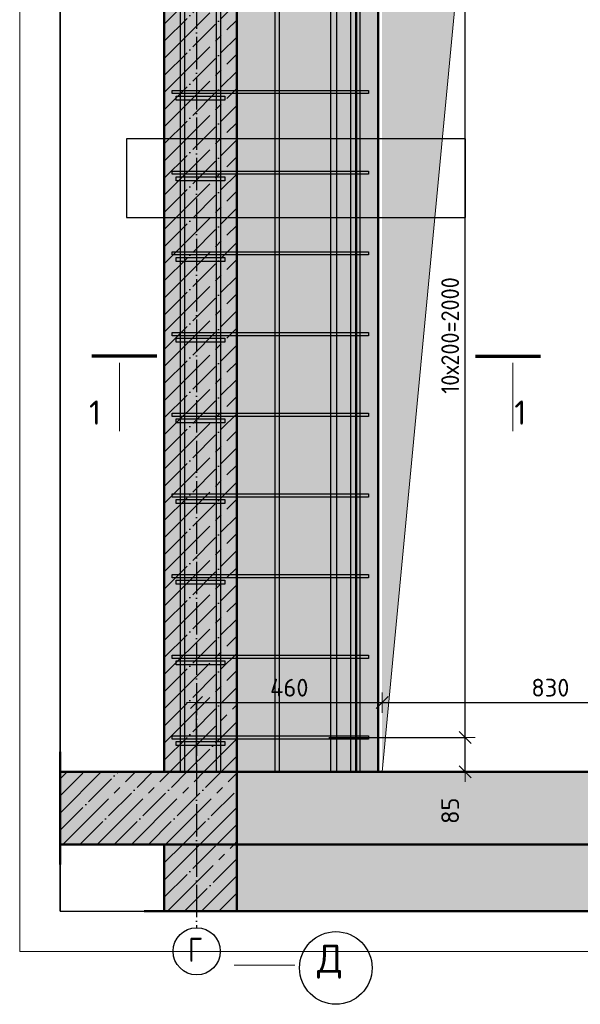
# Model space of a CAD drawing. Header units: millimetres. Extents: x -30645 to 44626, y 46540 to 77351.
# Tile 68 of 84: x 32995 to 34385, y 71909 to 74349. Entities that reach past the tile are written whole.
import ezdxf

# ---------------------------------------------------------------- set-up
doc = ezdxf.new("R2010")
doc.units = ezdxf.units.MM
doc.header["$PDMODE"] = 65
doc.linetypes.add('______11', pattern=[100, 80, -10, 0, -10])
doc.linetypes.add('______5', pattern=[220, 160, -20, 20, -20])
for name, color, linetype, lineweight in [('Standard', 7, 'Continuous', 25), ('Арм.стержн. Арматура края', 96, 'Continuous', 35), ('Арм.стержн. вертикальными 1', 22, 'Continuous', 35), ('Арм.стержн. Доп. арматура', 180, 'Continuous', 35), ('Арм.стержн. Хомут', 240, 'Continuous', 35), ('Размерная линия_ общее', 7, 'Continuous', 13), ('Фундамент (1)', 7, 'Continuous', 35)]:
    doc.layers.add(name, color=color, linetype=linetype, lineweight=lineweight)
doc.layers.add('Осевая линия_ общее', color=7, linetype='______5', lineweight=13, true_color=0xa0a0a0)
doc.styles.add('ISOCPEUR', font='ISOCPEUR')
doc.dimstyles.new('DIMSTYLE_3', dxfattribs={"dimtxt": 44, "dimasz": 50, "dimexe": 0, "dimexo": 0, "dimgap": 22, "dimtad": 2, "dimdec": 0, "dimrnd": 5, "dimzin": 12, "dimdsep": 46, "dimtxsty": 'ISOCPEUR', "dimblk1": 'ALL_ML_STRICH', "dimblk2": 'ALL_ML_STRICH', "dimsah": 1, "dimcen": 0, "dimclrd": 7, "dimclre": 256, "dimclrt": 7, "dimadec": 0, "dimazin": 0, "dimtfac": 1, "dimtdec": 0, "dimtix": 1, "dimtmove": 2, "dimatfit": 3, "dimfxl": 0, "dimtzin": 0, "dimlwd": 0, "dimlwe": -3, "dimarcsym": 0})
doc.dimstyles.new('DIMSTYLE_8', dxfattribs={"dimtxt": 44, "dimasz": 50, "dimexe": 0, "dimexo": 0, "dimgap": 22, "dimtad": 2, "dimdec": 0, "dimrnd": 5, "dimzin": 12, "dimdsep": 46, "dimtxsty": 'ISOCPEUR', "dimblk1": 'ALL_ML_STRICH', "dimblk2": 'ALL_ML_STRICH', "dimsah": 1, "dimcen": 0, "dimclrd": 7, "dimclre": 256, "dimclrt": 7, "dimadec": 0, "dimazin": 0, "dimtfac": 1, "dimtdec": 0, "dimtix": 1, "dimtmove": 2, "dimatfit": 3, "dimfxl": 0, "dimtvp": 1.2, "dimtzin": 0, "dimlwd": 0, "dimlwe": -3, "dimarcsym": 0})

# ---------------------------------------------------------------- blocks, each defined once
blk = doc.blocks.new('ALL_ML_STRICH')
at = {"color": 0, "linetype": 'ByBlock', "lineweight": -2}
for p, q in [((0, -0.5), (0, 0.5)), ((-1, 0), (0.5, 0)), ((-0.3, -0.3), (0.3, 0.3))]:
    blk.add_line(p, q, dxfattribs=at)
blk = doc.blocks.new('*D42')
at = {"layer": 'DEFPOINTS', "color": 7, "linetype": 'Continuous', "lineweight": 13, "transparency": 33554687}
for p in [(33433.1, 72656.6), (33893.1, 72653.3), (33433.1, 72485)]:
    blk.add_point(p, dxfattribs=at)
at = {"layer": 'Размерная линия_ общее', "color": 253, "linetype": 'Continuous', "lineweight": -2, "true_color": 0xa0a0a0, "transparency": 33554687}
for p, q in [((33433.1, 72505), (33433.1, 72656.6)), ((33893.1, 72656.6), (33893.1, 72656.6))]:
    blk.add_line(p, q, dxfattribs=at)
at = {"layer": 'Размерная линия_ общее', "color": 7, "linetype": 'Continuous', "lineweight": -2, "transparency": 33554687}
blk.add_line((33433.1, 72656.6), (33893.1, 72656.6), dxfattribs=at)
at = {"layer": 'Размерная линия_ общее', "color": 7, "linetype": 'Continuous', "lineweight": 13, "transparency": 33554687, "xscale": 50, "yscale": 50, "zscale": 50, "rotation": 180}
blk.add_blockref('ALL_ML_STRICH', (33433.1, 72656.6), dxfattribs=at)
at = {"layer": 'Размерная линия_ общее', "color": 7, "linetype": 'Continuous', "lineweight": 13, "transparency": 33554687, "xscale": 50, "yscale": 50, "zscale": 50}
blk.add_blockref('ALL_ML_STRICH', (33893.1, 72656.6), dxfattribs=at)
at = {"layer": 'Размерная линия_ общее', "color": 7, "linetype": 'Continuous', "lineweight": 13, "transparency": 33554687, "insert": (33663.1, 72693.6), "char_height": 44, "width": 132, "attachment_point": 5, "style": 'ISOCPEUR'}
blk.add_mtext('\\A1;{460}', dxfattribs=at)
blk = doc.blocks.new('*D43')
at = {"layer": 'DEFPOINTS', "color": 7, "linetype": 'Continuous', "lineweight": 13, "transparency": 33554687}
for p in [(33893.1, 72656.6), (33893.1, 72653.3), (34723.1, 72485)]:
    blk.add_point(p, dxfattribs=at)
at = {"layer": 'Размерная линия_ общее', "color": 253, "linetype": 'Continuous', "lineweight": -2, "true_color": 0xa0a0a0, "transparency": 33554687}
for p, q in [((33893.1, 72656.6), (33893.1, 72656.6)), ((34723.1, 72505), (34723.1, 72656.6))]:
    blk.add_line(p, q, dxfattribs=at)
at = {"layer": 'Размерная линия_ общее', "color": 7, "linetype": 'Continuous', "lineweight": -2, "transparency": 33554687}
blk.add_line((33893.1, 72656.6), (34723.1, 72656.6), dxfattribs=at)
at = {"layer": 'Размерная линия_ общее', "color": 7, "linetype": 'Continuous', "lineweight": 13, "transparency": 33554687, "xscale": 50, "yscale": 50, "zscale": 50, "rotation": 180}
blk.add_blockref('ALL_ML_STRICH', (33893.1, 72656.6), dxfattribs=at)
at = {"layer": 'Размерная линия_ общее', "color": 7, "linetype": 'Continuous', "lineweight": 13, "transparency": 33554687, "xscale": 50, "yscale": 50, "zscale": 50}
blk.add_blockref('ALL_ML_STRICH', (34723.1, 72656.6), dxfattribs=at)
at = {"layer": 'Размерная линия_ общее', "color": 7, "linetype": 'Continuous', "lineweight": 13, "transparency": 33554687, "insert": (34310.3, 72693.6), "char_height": 44, "width": 132, "attachment_point": 5, "style": 'ISOCPEUR'}
blk.add_mtext('\\A1;{830}', dxfattribs=at)
blk = doc.blocks.new('*D49')
at = {"layer": 'DEFPOINTS', "color": 7, "linetype": 'Continuous', "lineweight": 13, "transparency": 33554687}
for p in [(33741.1, 72570), (33893.1, 72485), (34098.9, 72485)]:
    blk.add_point(p, dxfattribs=at)
at = {"layer": 'Размерная линия_ общее', "color": 253, "linetype": 'Continuous', "lineweight": -2, "true_color": 0xa0a0a0, "transparency": 33554687}
for p, q in [((33761.1, 72570), (34098.9, 72570)), ((33913.1, 72485), (34098.9, 72485))]:
    blk.add_line(p, q, dxfattribs=at)
at = {"layer": 'Размерная линия_ общее', "color": 7, "linetype": 'Continuous', "lineweight": -2, "transparency": 33554687}
blk.add_line((34098.9, 72485), (34098.9, 72570), dxfattribs=at)
at = {"layer": 'Размерная линия_ общее', "color": 7, "linetype": 'Continuous', "lineweight": 13, "transparency": 33554687, "xscale": 50, "yscale": 50, "zscale": 50}
for p, rotation in [((34098.9, 72570), 90), ((34098.9, 72485), 270)]:
    blk.add_blockref('ALL_ML_STRICH', p, dxfattribs=dict(at, rotation=rotation))
at = {"layer": 'Размерная линия_ общее', "color": 7, "linetype": 'Continuous', "lineweight": 13, "transparency": 33554687, "insert": (34061.8, 72388.6), "char_height": 44, "width": 88, "attachment_point": 5, "rotation": 90, "style": 'ISOCPEUR'}
blk.add_mtext('\\A1;{85}', dxfattribs=at)
blk = doc.blocks.new('*D50')
at = {"layer": 'DEFPOINTS', "color": 7, "linetype": 'Continuous', "lineweight": 13, "transparency": 33554687}
for p in [(33712.9, 74570), (33741.1, 72570), (34098.9, 72570)]:
    blk.add_point(p, dxfattribs=at)
at = {"layer": 'Размерная линия_ общее', "color": 253, "linetype": 'Continuous', "lineweight": -2, "true_color": 0xa0a0a0, "transparency": 33554687}
for p, q in [((33732.9, 74570), (34098.9, 74570)), ((33761.1, 72570), (34098.9, 72570))]:
    blk.add_line(p, q, dxfattribs=at)
at = {"layer": 'Размерная линия_ общее', "color": 7, "linetype": 'Continuous', "lineweight": -2, "transparency": 33554687}
blk.add_line((34098.9, 72570), (34098.9, 74570), dxfattribs=at)
at = {"layer": 'Размерная линия_ общее', "color": 7, "linetype": 'Continuous', "lineweight": 13, "transparency": 33554687, "xscale": 50, "yscale": 50, "zscale": 50}
for p, rotation in [((34098.9, 74570), 90), ((34098.9, 72570), 270)]:
    blk.add_blockref('ALL_ML_STRICH', p, dxfattribs=dict(at, rotation=rotation))
at = {"layer": 'Размерная линия_ общее', "color": 7, "linetype": 'Continuous', "lineweight": 13, "transparency": 33554687, "insert": (34039.9, 73422), "char_height": 44, "width": 2.2, "attachment_point": 1, "rotation": 90, "line_spacing_factor": 0.60241, "style": 'ISOCPEUR'}
blk.add_mtext('\\W0.91;10х200=2000', dxfattribs=at)

msp = doc.modelspace()

# ---------------------------------------------------------------- hatches: boundary and pattern name
at = {"linetype": '______5', "lineweight": -3, "transparency": 33554687}
msp.add_hatch(color=9, dxfattribs=at).paths.add_polyline_path([(33533.1, 72305), (33533.1, 72485), (33094.8, 72485), (33094.8, 72305)])
at = {"linetype": 'Continuous', "lineweight": 13, "transparency": 33554687}
msp.add_hatch(color=7, dxfattribs=at).paths.add_polyline_path([(33533.1, 72305), (35133.1, 72305), (35133.1, 72485), (33533.1, 72485)])
at = {"linetype": 'Continuous', "lineweight": -3, "true_color": 0xc7c7c7, "transparency": 33554687}
msp.add_hatch(color=9, dxfattribs=at).paths.add_polyline_path([(33533.1, 72305), (33353.1, 72305), (33353.1, 72139.7), (33533.1, 72139.7)])
at = {"layer": 'Standard', "linetype": 'Continuous', "lineweight": -3, "true_color": 0xc7c7c7, "transparency": 33554687}
msp.add_hatch(color=9, dxfattribs=at).paths.add_polyline_path([(33533.1, 72485), (33533.1, 75605), (33353.1, 75605), (33353.1, 72485)])
at = {"layer": 'Standard', "linetype": 'Continuous', "lineweight": 13, "transparency": 33554687}
h = msp.add_hatch(color=7, dxfattribs=at)
h.paths.add_polyline_path([(33883.1, 74685), (34783.1, 74685), (34783.1, 72485), (35133.1, 72485), (35133.1, 75605), (33533.1, 75605), (33533.1, 72485), (33883.1, 72485)])
h.paths.add_polyline_path([(35003.1, 73655), (35003, 73652.9), (35002.7, 73650.8), (35002.2, 73648.8), (35001.4, 73646.8), (35000.5, 73645), (34999.3, 73643.2), (34998, 73641.6), (34996.5, 73640.1), (34994.9, 73638.8), (34993.1, 73637.6), (34991.3, 73636.7), (34989.3, 73635.9), (34987.3, 73635.4), (34985.2, 73635.1), (34983.1, 73635), (34981.1, 73635.1), (34979, 73635.4), (34977, 73635.9), (34975, 73636.7), (34973.1, 73637.6), (34971.4, 73638.8), (34969.8, 73640.1), (34968.3, 73641.6), (34967, 73643.2), (34965.8, 73645), (34964.9, 73646.8), (34964.1, 73648.8), (34963.6, 73650.8), (34963.3, 73652.9), (34963.1, 73655), (34963.3, 73657.1), (34963.6, 73659.1), (34964.1, 73661.1), (34964.9, 73663.1), (34965.8, 73665), (34967, 73666.7), (34968.3, 73668.3), (34969.8, 73669.8), (34971.4, 73671.1), (34973.1, 73672.3), (34975, 73673.2), (34977, 73674), (34979, 73674.5), (34981.1, 73674.9), (34983.1, 73675), (34985.2, 73674.9), (34987.3, 73674.5), (34989.3, 73674), (34991.3, 73673.2), (34993.1, 73672.3), (34994.9, 73671.1), (34996.5, 73669.8), (34998, 73668.3), (34999.3, 73666.7), (35000.5, 73665), (35001.4, 73663.1), (35002.2, 73661.1), (35002.7, 73659.1), (35003, 73657.1)], flags=16)
msp.add_hatch(color=7, dxfattribs=at).paths.add_polyline_path([(35133.1, 72139.7), (35133.1, 72305), (33533.1, 72305), (33533.1, 72139.7)])
at = {"layer": 'Фундамент (1)', "linetype": 'Continuous', "lineweight": 13, "true_color": 0x2d2d2d, "transparency": 33554687}
msp.add_hatch(color=250, dxfattribs=at).paths.add_polyline_path([(34084.1, 74494), (34723.1, 74685), (33893.1, 74685), (33893.1, 72485)])

# ---------------------------------------------------------------- linework, layer by layer
at = {"color": 52, "linetype": 'Continuous', "lineweight": -3, "transparency": 33554687}
for p, q in [((33094.8, 76709.2), (33094.8, 72139.7)), ((33094.8, 72139.7), (33094.8, 76709.2)), ((33259.8, 74054.3), (33259.8, 73859.3)), ((34099.8, 74054.3), (33259.8, 74054.3)), ((33259.8, 74054.3), (33259.8, 73859.3)), ((34099.8, 74054.3), (33259.8, 74054.3)), ((34099.8, 73859.3), (34099.8, 74054.3)), ((34099.8, 73859.3), (34099.8, 74054.3)), ((33259.8, 73859.3), (34099.8, 73859.3)), ((33259.8, 73859.3), (34099.8, 73859.3)), ((33094.8, 72139.7), (37632.5, 72139.7)), ((33094.8, 72139.7), (37632.5, 72139.7))]:
    msp.add_line(p, q, dxfattribs=at)
at = {"color": 7, "linetype": 'Continuous', "lineweight": 50, "transparency": 33554687}
for p, q in [((33094.8, 72535), (33094.8, 72255)), ((33353.1, 72485), (33094.8, 72485)), ((33533.1, 72485), (33353.1, 72485)), ((33883.1, 72485), (33533.1, 72485)), ((33533.1, 72305), (33533.1, 72485)), ((34783.1, 72485), (33883.1, 72485)), ((33094.8, 72305), (33353.1, 72305)), ((33533.1, 72305), (33353.1, 72305)), ((33353.1, 72305), (33353.1, 72139.7)), ((33353.1, 72305), (33533.1, 72305)), ((33533.1, 72139.7), (33533.1, 72305)), ((33533.1, 72305), (35133.1, 72305)), ((33303.1, 72139.7), (33583.1, 72139.7))]:
    msp.add_line(p, q, dxfattribs=at)
at = {"color": 253, "linetype": '______11', "lineweight": -3, "true_color": 0xababab, "transparency": 33554687}
for p, q in [((33094.8, 72425.2), (33154.6, 72485)), ((33094.8, 72340.3), (33239.5, 72485)), ((33144.3, 72305), (33324.3, 72485)), ((33229.2, 72305), (33409.2, 72485)), ((33314, 72305), (33494, 72485)), ((33398.9, 72305), (33533.1, 72439.2)), ((33483.7, 72305), (33533.1, 72354.4)), ((33353.1, 72259.2), (33398.9, 72305)), ((33353.1, 72174.4), (33483.7, 72305)), ((33403.4, 72139.7), (33533.1, 72269.5)), ((33488.2, 72139.7), (33533.1, 72184.7))]:
    msp.add_line(p, q, dxfattribs=at)
at = {"color": 253, "linetype": '______5', "lineweight": -3, "true_color": 0xababab, "transparency": 33554687}
for p, q in [((33094.8, 72467.6), (33112.2, 72485)), ((33094.8, 72382.7), (33197, 72485)), ((33101.9, 72305), (33281.9, 72485)), ((33186.7, 72305), (33366.7, 72485)), ((33271.6, 72305), (33451.6, 72485)), ((33356.5, 72305), (33533.1, 72481.7)), ((33441.3, 72305), (33533.1, 72396.8)), ((33526.2, 72305), (33533.1, 72312)), ((33353.1, 72301.7), (33356.5, 72305)), ((33353.1, 72216.8), (33441.3, 72305)), ((33360.9, 72139.7), (33526.2, 72305)), ((33445.8, 72139.7), (33533.1, 72227.1)), ((33530.6, 72139.7), (33533.1, 72142.2))]:
    msp.add_line(p, q, dxfattribs=at)
at = {"layer": 'Standard', "color": 7, "linetype": 'Continuous', "lineweight": 50, "transparency": 33554687}
for p, q in [((33353.1, 75605), (33353.1, 72485)), ((33533.1, 72485), (33533.1, 75605)), ((33883.1, 74685), (33883.1, 72485)), ((33353.1, 72485), (33533.1, 72485)), ((33533.1, 72485), (33883.1, 72485)), ((33533.1, 72305), (35133.1, 72305)), ((35183.1, 72139.7), (33483.1, 72139.7))]:
    msp.add_line(p, q, dxfattribs=at)
at = {"layer": 'Standard', "color": 253, "linetype": '______5', "lineweight": -3, "true_color": 0xababab, "transparency": 33554687}
for p, q in [((33353.1, 74338.1), (33533.1, 74518.1)), ((33353.1, 74253.3), (33533.1, 74433.3)), ((33353.1, 74168.4), (33533.1, 74348.4)), ((33353.1, 74083.6), (33533.1, 74263.6)), ((33353.1, 73998.7), (33533.1, 74178.7)), ((33353.1, 73913.9), (33533.1, 74093.9)), ((33353.1, 73829), (33533.1, 74009)), ((33353.1, 73744.2), (33533.1, 73924.2)), ((33353.1, 73659.3), (33533.1, 73839.3)), ((33353.1, 73574.5), (33533.1, 73754.5)), ((33353.1, 73489.6), (33533.1, 73669.6)), ((33353.1, 73404.7), (33533.1, 73584.7)), ((33353.1, 73319.9), (33533.1, 73499.9)), ((33353.1, 73235), (33533.1, 73415)), ((33353.1, 73150.2), (33533.1, 73330.2)), ((33353.1, 73065.3), (33533.1, 73245.3)), ((33353.1, 72980.5), (33533.1, 73160.5)), ((33353.1, 72895.6), (33533.1, 73075.6)), ((33353.1, 72810.8), (33533.1, 72990.8)), ((33353.1, 72725.9), (33533.1, 72905.9)), ((33353.1, 72641.1), (33533.1, 72821.1)), ((33353.1, 72556.2), (33533.1, 72736.2)), ((33366.7, 72485), (33533.1, 72651.4)), ((33451.6, 72485), (33533.1, 72566.5))]:
    msp.add_line(p, q, dxfattribs=at)
at = {"layer": 'Standard', "color": 253, "linetype": '______11', "lineweight": -3, "true_color": 0xababab, "transparency": 33554687}
for p, q in [((33353.1, 74295.7), (33533.1, 74475.7)), ((33353.1, 74210.8), (33533.1, 74390.8)), ((33353.1, 74126), (33533.1, 74306)), ((33353.1, 74041.1), (33533.1, 74221.1)), ((33353.1, 73956.3), (33533.1, 74136.3)), ((33353.1, 73871.4), (33533.1, 74051.4)), ((33353.1, 73786.6), (33533.1, 73966.6)), ((33353.1, 73701.7), (33533.1, 73881.7)), ((33353.1, 73616.9), (33533.1, 73796.9)), ((33353.1, 73532), (33533.1, 73712)), ((33353.1, 73447.2), (33533.1, 73627.2)), ((33353.1, 73362.3), (33533.1, 73542.3)), ((33353.1, 73277.5), (33533.1, 73457.5)), ((33353.1, 73192.6), (33533.1, 73372.6)), ((33353.1, 73107.8), (33533.1, 73287.8)), ((33353.1, 73022.9), (33533.1, 73202.9)), ((33353.1, 72938.1), (33533.1, 73118.1)), ((33353.1, 72853.2), (33533.1, 73033.2)), ((33353.1, 72768.3), (33533.1, 72948.3)), ((33353.1, 72683.5), (33533.1, 72863.5)), ((33353.1, 72598.6), (33533.1, 72778.6)), ((33353.1, 72513.8), (33533.1, 72693.8)), ((33409.2, 72485), (33533.1, 72608.9)), ((33494, 72485), (33533.1, 72524.1))]:
    msp.add_line(p, q, dxfattribs=at)
at = {"layer": 'Standard', "color": 7, "linetype": 'Continuous', "lineweight": 70, "transparency": 33554687}
for p, q in [((33334.7, 73515.1), (33173.9, 73515.1)), ((34124.7, 73515.1), (34285.5, 73515.1))]:
    msp.add_line(p, q, dxfattribs=at)
at = {"layer": 'Standard', "color": 7, "linetype": 'Continuous', "lineweight": 13, "transparency": 33554687}
for p, q in [((33242.4, 73499.1), (33242.4, 73329.5)), ((34216.9, 73499.1), (34216.9, 73329.5)), ((33526.6, 72005.5), (33676.6, 72005.5))]:
    msp.add_line(p, q, dxfattribs=at)
for points in [[(32994.8, 72039.7), (37732.5, 72039.7), (37732.5, 76809.2), (32994.8, 76809.2), (32994.8, 72039.7)], [(33893.1, 72485), (34084.1, 74494), (34723.1, 74685)]]:
    msp.add_lwpolyline(points, dxfattribs=at)
at = {"layer": 'Standard', "color": 7, "linetype": 'Continuous', "lineweight": 25, "transparency": 33554687}
msp.add_circle((33778.6, 71998.9), 90, dxfattribs=at)
at = {"layer": 'Арм.стержн. Арматура края', "color": 4, "linetype": 'Continuous', "lineweight": 25, "transparency": 33554687}
for points in [[(33383.1, 74160), (33503.1, 74160), (33503.1, 74150), (33383.1, 74150), (33383.1, 74160)], [(33383.1, 73960), (33503.1, 73960), (33503.1, 73950), (33383.1, 73950), (33383.1, 73960)], [(33383.1, 73760), (33503.1, 73760), (33503.1, 73750), (33383.1, 73750), (33383.1, 73760)], [(33383.1, 73560), (33503.1, 73560), (33503.1, 73550), (33383.1, 73550), (33383.1, 73560)], [(33383.1, 73360), (33503.1, 73360), (33503.1, 73350), (33383.1, 73350), (33383.1, 73360)], [(33383.1, 73160), (33503.1, 73160), (33503.1, 73150), (33383.1, 73150), (33383.1, 73160)], [(33383.1, 72960), (33503.1, 72960), (33503.1, 72950), (33383.1, 72950), (33383.1, 72960)], [(33383.1, 72760), (33503.1, 72760), (33503.1, 72750), (33383.1, 72750), (33383.1, 72760)], [(33383.1, 72560), (33503.1, 72560), (33503.1, 72550), (33383.1, 72550), (33383.1, 72560)]]:
    msp.add_lwpolyline(points, dxfattribs=at)
at = {"layer": 'Арм.стержн. вертикальными 1', "color": 4, "linetype": 'Continuous', "lineweight": 25, "transparency": 33554687}
for points in [[(33393.1, 72485), (33393.1, 76615), (33403.1, 76615), (33403.1, 72485), (33393.1, 72485)], [(33393.1, 72485), (33393.1, 76615), (33403.1, 76615), (33403.1, 72485), (33393.1, 72485)], [(33393.1, 72485), (33393.1, 76615), (33403.1, 76615), (33403.1, 72485), (33393.1, 72485)], [(33482.7, 72485), (33482.7, 76615), (33492.7, 76615), (33492.7, 72485), (33482.7, 72485)], [(33482.7, 72485), (33482.7, 76615), (33492.7, 76615), (33492.7, 72485), (33482.7, 72485)], [(33482.7, 72485), (33482.7, 76615), (33492.7, 76615), (33492.7, 72485), (33482.7, 72485)], [(33628.1, 72485), (33628.1, 76615), (33638.1, 76615), (33638.1, 72485), (33628.1, 72485)], [(33628.1, 72485), (33628.1, 76615), (33638.1, 76615), (33638.1, 72485), (33628.1, 72485)], [(33828.1, 72485), (33828.1, 76615), (33838.1, 76615), (33838.1, 72485), (33828.1, 72485)], [(33828.1, 72485), (33828.1, 76615), (33838.1, 76615), (33838.1, 72485), (33828.1, 72485)]]:
    msp.add_lwpolyline(points, dxfattribs=at)
at = {"layer": 'Арм.стержн. Доп. арматура', "color": 7, "linetype": 'Continuous', "lineweight": 25, "transparency": 33554687}
for points in [[(33766.1, 72485), (33766.1, 75285), (33780.1, 75285), (33780.1, 72485), (33766.1, 72485)], [(33766.1, 72485), (33766.1, 75285), (33780.1, 75285), (33780.1, 72485), (33766.1, 72485)], [(33816.1, 72485), (33816.1, 75285), (33830.1, 75285), (33830.1, 72485), (33816.1, 72485)], [(33816.1, 72485), (33816.1, 75285), (33830.1, 75285), (33830.1, 72485), (33816.1, 72485)]]:
    msp.add_lwpolyline(points, dxfattribs=at)
at = {"layer": 'Арм.стержн. Хомут', "color": 40, "linetype": 'Continuous', "lineweight": 25, "transparency": 33554687}
for points in [[(33373.1, 74174), (33859.1, 74174), (33859.1, 74166), (33373.1, 74166), (33373.1, 74174)], [(33373.1, 73974), (33859.1, 73974), (33859.1, 73966), (33373.1, 73966), (33373.1, 73974)], [(33373.1, 73774), (33859.1, 73774), (33859.1, 73766), (33373.1, 73766), (33373.1, 73774)], [(33373.1, 73574), (33859.1, 73574), (33859.1, 73566), (33373.1, 73566), (33373.1, 73574)], [(33373.1, 73374), (33859.1, 73374), (33859.1, 73366), (33373.1, 73366), (33373.1, 73374)], [(33373.1, 73174), (33859.1, 73174), (33859.1, 73166), (33373.1, 73166), (33373.1, 73174)], [(33373.1, 72974), (33859.1, 72974), (33859.1, 72966), (33373.1, 72966), (33373.1, 72974)], [(33373.1, 72774), (33859.1, 72774), (33859.1, 72766), (33373.1, 72766), (33373.1, 72774)], [(33373.1, 72574), (33859.1, 72574), (33859.1, 72566), (33373.1, 72566), (33373.1, 72574)]]:
    msp.add_lwpolyline(points, dxfattribs=at)
at = {"layer": 'Осевая линия_ общее', "color": 253, "linetype": '______11', "lineweight": -3, "true_color": 0xa0a0a0, "transparency": 33554687}
msp.add_line((33433.1, 76709.2), (33433.1, 72099.4), dxfattribs=at)
at = {"layer": 'Осевая линия_ общее', "color": 7, "linetype": 'Continuous', "lineweight": -3, "transparency": 33554687}
msp.add_circle((33433.6, 72040.3), 58.5, dxfattribs=at)

# ---------------------------------------------------------------- texts
at = {"layer": 'Standard', "color": 7, "linetype": 'Continuous', "lineweight": 13, "transparency": 33554687, "style": 'ISOCPEUR'}
for s, insert, char_height, width, attachment_point in [('\\A1;{\\fISOCPEUR|i0|b0;\\H60.000000;\\W1.000000;\\C7;1}\\P', (33166.5, 73345.5), 60, 46.667, 7), ('\\A1;{\\fISOCPEUR|i0|b0;\\H60.000000;\\W1.000000;\\C7;1}\\P', (34220.8, 73345.5), 60, 46.667, 7), ('\\A1;{\\fISOCPEUR|i0|b0;\\H70.000000;\\W1.000000;\\C7;Д}\\P', (33731.9, 72056.9), 70, 91.636, 1)]:
    msp.add_mtext(s, dxfattribs=dict(at, insert=insert, char_height=char_height, width=width, attachment_point=attachment_point))
at = {"layer": 'Осевая линия_ общее', "color": 7, "linetype": 'Continuous', "lineweight": -3, "transparency": 33554687, "insert": (33412.6, 72014.2), "char_height": 60, "width": 65.281, "attachment_point": 7, "style": 'ISOCPEUR'}
msp.add_mtext('\\W0.78;Г', dxfattribs=at)

# ---------------------------------------------------------------- dimensions: what is measured, and where the dimension line sits
at = {"layer": 'Размерная линия_ общее', "color": 7, "linetype": 'Continuous', "lineweight": 13, "transparency": 33554687}
dim = msp.add_linear_dim(base=(34098.9, 74570), p1=(33761.1, 72570), p2=(33732.9, 74570), angle=90, text='\\W0.91;10х200=2000', dimstyle='DIMSTYLE_3', override={"dimpost": '<>', "dimclrd": 7, "dimclre": 253, "dimclrt": 7, "dimlwd": 0, "dimlwe": 65533}, dxfattribs=at)
dim.commit()
dim.dimension.update_dxf_attribs({"geometry": '*D50', "text_midpoint": (34076.9, 73570), "dimtype": 160})
for base, p1, p2, picture, middle in [((33893.1, 72656.6), (33433.1, 72505), (33893.1, 72656.6), '*D42', (33663.1, 72693.6)), ((34723.1, 72656.6), (33893.1, 72656.6), (34723.1, 72505), '*D43', (34310.3, 72693.6))]:
    dim = msp.add_linear_dim(base=base, p1=p1, p2=p2, dimstyle='DIMSTYLE_3', override={"dimpost": '<>', "dimclrd": 7, "dimclre": 253, "dimclrt": 7, "dimlwd": 0, "dimlwe": 65533}, dxfattribs=at)
    dim.commit()
    dim.dimension.update_dxf_attribs({"geometry": picture, "text_midpoint": middle, "dimtype": 160})
dim = msp.add_linear_dim(base=(34098.9, 72570), p1=(33913.1, 72485), p2=(33761.1, 72570), angle=90, dimstyle='DIMSTYLE_8', override={"dimpost": '<>', "dimclrd": 7, "dimclre": 253, "dimclrt": 7, "dimlwd": 0, "dimlwe": 65533}, dxfattribs=at)
dim.commit()
dim.dimension.update_dxf_attribs({"geometry": '*D49', "text_midpoint": (34061.8, 72388.6), "dimtype": 160})

doc.saveas('drawing.dxf')
